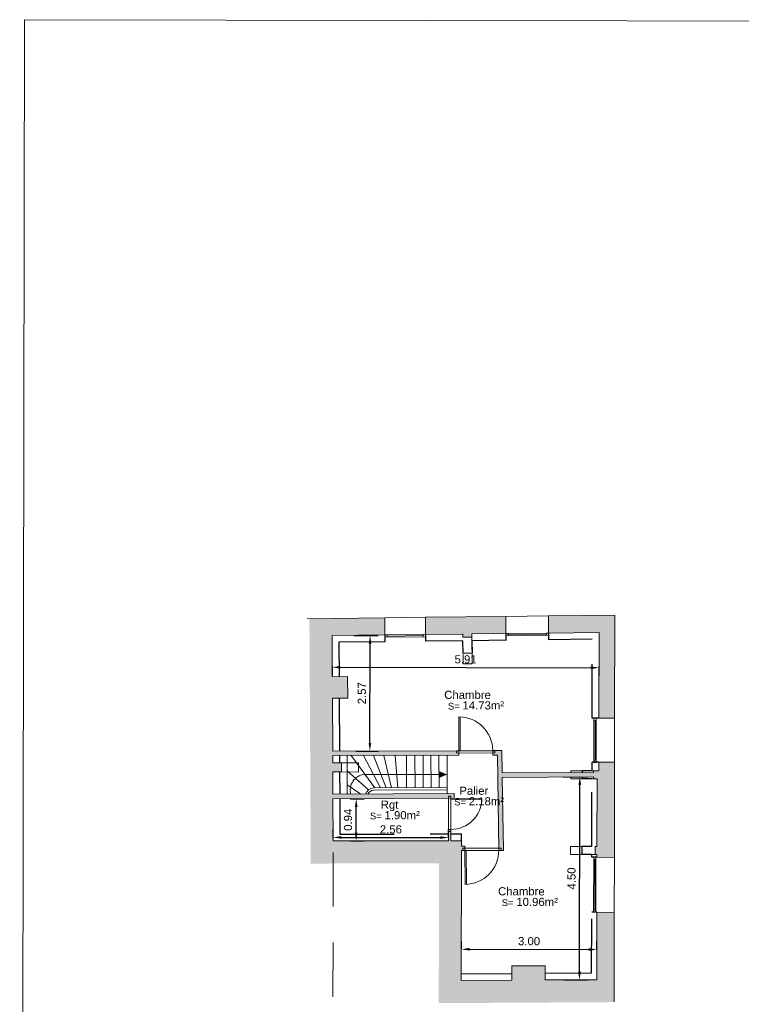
# Model space of a CAD drawing. Header units: metres. Extents: x -40 to 52, y -191 to 168.
# Tile 22 of 32: x -39 to -23, y -14 to 8. Entities that reach past the tile are written whole.
import ezdxf
from ezdxf.enums import TextEntityAlignment as Align

# ---------------------------------------------------------------- set-up
doc = ezdxf.new("R2010")
doc.units = ezdxf.units.M
doc.header["$LTSCALE"] = 2
doc.linetypes.add('CACHE', pattern=[0.375, 0.25, -0.125])
doc.linetypes.add('Chemin', pattern=[0.5, 0.3, -0.2])
doc.layers.add('-180CM', color=11, linetype='Chemin')
for name, color, linetype, lineweight in [('Cotation', 8, 'Continuous', 13), ('Escalier', 8, 'Continuous', 18), ('Etiq_Affectation', 7, 'Continuous', 18), ('Etiq_Surface', 7, 'Continuous', 18), ('Etiquette', 6, 'Continuous', 18), ('Hachures', 8, 'Continuous', 9), ('Menuiserie', 1, 'Continuous', 18), ('Menuiserie_cps', 7, 'Continuous', 18), ('Mur_coupe', 7, 'Continuous', 18), ('Mur_projeté', 8, 'CACHE', 13), ('Mur_vu', 8, 'Continuous', 18)]:
    doc.layers.add(name, color=color, linetype=linetype, lineweight=lineweight)
for name, color, linetype, lineweight, plot in [('Etiq_Adresse', 6, 'Continuous', 18, False), ('Etiq_Mesure_ou_non', 6, 'Continuous', 18, False), ('Etiq_Num_appart', 6, 'Continuous', 18, False), ('Etiq_Num_lot', 6, 'Continuous', 18, False), ('Etiq_Typologie', 6, 'Continuous', 18, False), ('Menuiserie_seuil', 8, 'Continuous', 18, False)]:
    doc.layers.add(name, color=color, linetype=linetype, lineweight=lineweight, plot=plot)
doc.styles.get("Standard").update_dxf_attribs({"font": 'arial.ttf'})
doc.dimstyles.get("Standard").update_dxf_attribs({"dimtxt": 0.18, "dimasz": 0.18, "dimexe": 0.18, "dimexo": 0.0625, "dimgap": 0.09, "dimtad": 1, "dimzin": 0, "dimdsep": 46, "dimtxsty": 'Standard', "dimcen": 0.09, "dimadec": 0, "dimazin": 0, "dimtfac": 1, "dimtdec": 4, "dimtofl": 0, "dimtmove": 0, "dimatfit": 3, "dimfxl": 0, "dimtolj": 1, "dimtzin": 0, "dimarcsym": 0})

# ---------------------------------------------------------------- blocks, each defined once
blk = doc.blocks.new('Fenetre_98')
blk.add_lwpolyline([(0.05, 0.05), (0.05, 0), (0, 0), (0, 0.05), (0.98, 0.05), (0.98, 0), (0.93, 0), (0.93, 0.05), (0.93, 0.025), (0.05, 0.025), (0.05, 0), (0.93, 0)])
blk = doc.blocks.new('Fenetre_90')
blk.add_lwpolyline([(0.05, 0.05), (0.05, 0), (0, 0), (0, 0.05), (0.9, 0.05), (0.9, 0), (0.85, 0), (0.85, 0.05), (0.85, 0.025), (0.05, 0.025), (0.05, 0), (0.85, 0)])
blk = doc.blocks.new('Fenetre_95')
blk.add_lwpolyline([(0.05, 0.05), (0.05, 0), (0, 0), (0, 0.05), (0.95, 0.05), (0.95, 0), (0.9, 0), (0.9, 0.05), (0.9, 0.025), (0.05, 0.025), (0.05, 0), (0.9, 0)])
blk = doc.blocks.new('Fenetre_122')
blk.add_lwpolyline([(0.05, 0.05), (0.05, 0), (0, 0), (0, 0.05), (1.22, 0.05), (1.22, 0), (1.17, 0), (1.17, 0.05), (1.17, 0.025), (0.05, 0.025), (0.05, 0), (1.17, 0)])
blk = doc.blocks.new('Porte_Simple_Droite_75')
at = {"layer": 'Menuiserie_cps', "color": 1, "lineweight": 9}
for points in [[(0, 0), (0, 0.75)], [(0.03, 0.75), (0.03, 0), (0, 0)]]:
    blk.add_lwpolyline(points, dxfattribs=at)
at = {"layer": 'Menuiserie_cps', "lineweight": 9}
blk.add_arc((0, 0), 0.75, 0, 90, dxfattribs=at)
at = {"layer": 'Menuiserie_seuil'}
blk.add_lwpolyline([(-0.05, 0), (0.8, 0), (0.8, -0.05), (-0.05, -0.05)], close=True, dxfattribs=at)
blk = doc.blocks.new('Porte_Simple_Droite_69')
at = {"layer": 'Menuiserie_cps', "color": 1, "lineweight": 9}
for points in [[(0, 0), (0, 0.69)], [(0.03, 0.69), (0.03, 0), (0, 0)]]:
    blk.add_lwpolyline(points, dxfattribs=at)
at = {"layer": 'Menuiserie_cps', "lineweight": 9}
blk.add_arc((0, 0), 0.69, 0, 90, dxfattribs=at)
at = {"layer": 'Menuiserie_seuil'}
blk.add_lwpolyline([(-0.05, 0), (0.74, 0), (0.74, -0.05), (-0.05, -0.05)], close=True, dxfattribs=at)
blk = doc.blocks.new('Etiquette_Copro')
at = {"layer": 'Etiq_Adresse'}
blk.add_attdef('ADRESSE', text='', height=0.16, rotation=360, dxfattribs=at).set_placement((0.003, -0.655), align=Align.CENTER)
at = {"layer": 'Etiq_Affectation'}
blk.add_attdef('AFFECTATION', text='', height=0.16, rotation=360, dxfattribs=at).set_placement((0, 0), align=Align.CENTER)
at = {"layer": 'Etiq_Mesure_ou_non'}
blk.add_attdef('MESURE', text='', height=0.16, rotation=360, dxfattribs=at).set_placement((0, 0.686), align=Align.CENTER)
at = {"layer": 'Etiq_Num_appart'}
blk.add_attdef('NUMERO_APPARTEMENT', text='', height=0.16, rotation=360, dxfattribs=at).set_placement((0.003, -0.455), align=Align.CENTER)
at = {"layer": 'Etiq_Num_lot', "width": 0.7}
blk.add_attdef('NUMERO_LOT', text='', height=0.4, rotation=360, dxfattribs=at).set_placement((0, 0.227), align=Align.CENTER)
at = {"layer": 'Etiq_Surface'}
blk.add_text('S=', height=0.15, rotation=360, dxfattribs=at).set_placement((-0.435, -0.237))
blk.add_attdef('SURFACE', text='', height=0.15, rotation=360, dxfattribs=at).set_placement((-0.112, -0.287), align=Align.BOTTOM_LEFT)
at = {"layer": 'Etiq_Typologie'}
blk.add_attdef('TYPOLOGIE', text='', height=0.16, rotation=360, dxfattribs=at).set_placement((0.003, -0.855), align=Align.CENTER)
blk = doc.blocks.new('*D185')
at = {"layer": 'Cotation', "color": 0, "linetype": 'ByBlock', "lineweight": -2, "transparency": 16777216}
for p, q in [((-29.586, -12.568), (-29.586, -12.397)), ((-26.586, -12.575), (-26.586, -12.402)), ((-29.406, -12.577), (-26.766, -12.582))]:
    blk.add_line(p, q, dxfattribs=at)
at = {"layer": 'Cotation', "color": 0, "transparency": 16777216}
for points in [[(-29.406, -12.547), (-29.406, -12.607), (-29.586, -12.577)], [(-26.766, -12.552), (-26.766, -12.612), (-26.586, -12.582)]]:
    blk.add_solid(points, dxfattribs=at)
at = {"layer": 'Defpoints', "color": 0, "transparency": 16777216}
for p in [(-29.586, -12.631), (-26.586, -12.582), (-26.586, -12.638)]:
    blk.add_point(p, dxfattribs=at)
at = {"layer": 'Cotation', "color": 11, "transparency": 16777216, "insert": (-28.086, -12.399), "char_height": 0.18, "attachment_point": 5, "rotation": 359.9026}
blk.add_mtext('\\A1;3.00', dxfattribs=at)
blk = doc.blocks.new('*D186')
at = {"layer": 'Cotation', "color": 0, "linetype": 'ByBlock', "lineweight": -2, "transparency": 16777216}
for p, q in [((-27.327, -8.756), (-26.781, -8.757)), ((-26.968, -13.077), (-26.961, -8.937)), ((-27.302, -13.257), (-26.789, -13.258))]:
    blk.add_line(p, q, dxfattribs=at)
at = {"layer": 'Cotation', "color": 0, "transparency": 16777216}
for points in [[(-26.991, -8.937), (-26.931, -8.937), (-26.961, -8.757)], [(-26.998, -13.077), (-26.938, -13.077), (-26.969, -13.257)]]:
    blk.add_solid(points, dxfattribs=at)
at = {"layer": 'Defpoints', "color": 0, "transparency": 16777216}
for p in [(-27.389, -8.756), (-26.961, -8.757), (-27.365, -13.257)]:
    blk.add_point(p, dxfattribs=at)
at = {"layer": 'Cotation', "color": 11, "transparency": 16777216, "insert": (-27.145, -11.007), "char_height": 0.18, "attachment_point": 5, "rotation": 89.9026}
blk.add_mtext('\\A1;4.50', dxfattribs=at)
blk = doc.blocks.new('*D187')
at = {"layer": 'Cotation', "color": 0, "linetype": 'ByBlock', "lineweight": -2, "transparency": 16777216}
for p, q in [((-31.962, -5.615), (-31.431, -5.616)), ((-31.615, -8.002), (-31.611, -5.796)), ((-31.93, -8.181), (-31.435, -8.182))]:
    blk.add_line(p, q, dxfattribs=at)
at = {"layer": 'Cotation', "color": 0, "transparency": 16777216}
for points in [[(-31.641, -5.796), (-31.581, -5.796), (-31.611, -5.616)], [(-31.645, -8.002), (-31.585, -8.002), (-31.615, -8.182)]]:
    blk.add_solid(points, dxfattribs=at)
at = {"layer": 'Defpoints', "color": 0, "transparency": 16777216}
for p in [(-32.024, -5.615), (-31.611, -5.616), (-31.993, -8.181)]:
    blk.add_point(p, dxfattribs=at)
at = {"layer": 'Cotation', "color": 11, "transparency": 16777216, "insert": (-31.793, -6.899), "char_height": 0.18, "attachment_point": 5, "rotation": 89.9026}
blk.add_mtext('\\A1;2.57', dxfattribs=at)
blk = doc.blocks.new('*D188')
at = {"layer": 'Cotation', "color": 0, "linetype": 'ByBlock', "lineweight": -2, "transparency": 16777216}
for p, q in [((-32.451, -6.296), (-32.451, -6.503)), ((-32.271, -6.323), (-26.717, -6.333)), ((-26.537, -6.306), (-26.537, -6.513))]:
    blk.add_line(p, q, dxfattribs=at)
at = {"layer": 'Cotation', "color": 0, "transparency": 16777216}
for points in [[(-32.271, -6.293), (-32.271, -6.353), (-32.451, -6.323)], [(-26.717, -6.303), (-26.717, -6.363), (-26.537, -6.333)]]:
    blk.add_solid(points, dxfattribs=at)
at = {"layer": 'Defpoints', "color": 0, "transparency": 16777216}
for p in [(-32.45, -6.233), (-26.537, -6.243), (-26.537, -6.333)]:
    blk.add_point(p, dxfattribs=at)
at = {"layer": 'Cotation', "color": 11, "transparency": 16777216, "insert": (-29.493, -6.148), "char_height": 0.18, "attachment_point": 5, "rotation": 359.9026}
blk.add_mtext('\\A1;5.91', dxfattribs=at)
blk = doc.blocks.new('*D189')
at = {"layer": 'Cotation', "color": 0, "linetype": 'ByBlock', "lineweight": -2, "transparency": 16777216}
for p, q in [((-32.05, -9.239), (-31.739, -9.239)), ((-31.92, -9.994), (-31.919, -9.419)), ((-32.045, -10.174), (-31.74, -10.175))]:
    blk.add_line(p, q, dxfattribs=at)
at = {"layer": 'Cotation', "color": 0, "transparency": 16777216}
for points in [[(-31.949, -9.419), (-31.889, -9.419), (-31.919, -9.239)], [(-31.95, -9.994), (-31.89, -9.994), (-31.92, -10.174)]]:
    blk.add_solid(points, dxfattribs=at)
at = {"layer": 'Defpoints', "color": 0, "transparency": 16777216}
for p in [(-32.113, -9.239), (-31.919, -9.239), (-32.107, -10.174)]:
    blk.add_point(p, dxfattribs=at)
at = {"layer": 'Cotation', "color": 11, "transparency": 16777216, "insert": (-32.1, -9.706), "char_height": 0.18, "attachment_point": 5, "rotation": 89.9026}
blk.add_mtext('\\A1;0.94', dxfattribs=at)
blk = doc.blocks.new('*D190')
at = {"layer": 'Cotation', "color": 0, "linetype": 'ByBlock', "lineweight": -2, "transparency": 16777216}
for p, q in [((-32.428, -10.112), (-32.428, -9.916)), ((-29.872, -10.107), (-29.872, -9.921)), ((-32.248, -10.097), (-30.052, -10.1))]:
    blk.add_line(p, q, dxfattribs=at)
at = {"layer": 'Cotation', "color": 0, "transparency": 16777216}
for points in [[(-32.248, -10.067), (-32.248, -10.127), (-32.428, -10.096)], [(-30.052, -10.07), (-30.052, -10.13), (-29.872, -10.101)]]:
    blk.add_solid(points, dxfattribs=at)
at = {"layer": 'Defpoints', "color": 0, "transparency": 16777216}
for p in [(-32.428, -10.175), (-29.872, -10.101), (-29.872, -10.169)]:
    blk.add_point(p, dxfattribs=at)
at = {"layer": 'Cotation', "color": 11, "transparency": 16777216, "insert": (-31.15, -9.919), "char_height": 0.18, "attachment_point": 5, "rotation": 359.9026}
blk.add_mtext('\\A1;2.56', dxfattribs=at)

msp = doc.modelspace()

# ---------------------------------------------------------------- hatches: boundary and pattern name
at = {"layer": 'Hachures'}
h = msp.add_hatch(color=256, dxfattribs=at)
h.dxf.hatch_style = 1
h.paths.add_polyline_path([(-29.583, -10.388), (-29.508, -10.388), (-29.509, -10.288), (-29.582, -10.289), (-29.582, -10.169), (-29.822, -10.169), (-29.822, -9.919), (-29.872, -9.919), (-29.872, -10.169), (-32.428, -10.175), (-32.434, -9.241), (-29.749, -9.225), (-29.749, -9.125), (-32.434, -9.141), (-32.437, -8.645), (-32.247, -8.645), (-32.248, -8.445), (-32.438, -8.445), (-32.439, -8.283), (-29.644, -8.272), (-29.643, -8.173), (-32.44, -8.183), (-32.446, -7.011), (-32.106, -7.009), (-32.109, -6.53), (-32.449, -6.533), (-32.454, -5.62), (-31.284, -5.606), (-31.285, -5.226), (-32.956, -5.245), (-32.925, -10.676), (-30.083, -10.67), (-30.088, -13.772), (-26.199, -13.75), (-26.196, -11.759), (-26.584, -11.758), (-26.587, -13.252), (-27.732, -13.259), (-27.731, -12.944), (-28.472, -12.943), (-28.472, -13.263), (-29.588, -13.269)])
h = msp.add_hatch(color=256, dxfattribs=at)
h.dxf.hatch_style = 1
h.paths.add_polyline_path([(-28.604, -5.195), (-30.385, -5.215), (-30.384, -5.595), (-29.554, -5.586), (-29.553, -5.656), (-29.353, -5.653), (-29.354, -5.583), (-28.603, -5.575)])
h = msp.add_hatch(color=256, dxfattribs=at)
h.dxf.hatch_style = 1
h.paths.add_polyline_path([(-26.185, -5.167), (-27.654, -5.183), (-27.653, -5.563), (-26.535, -5.551), (-26.539, -7.454), (-26.189, -7.454)])
h = msp.add_hatch(color=256, dxfattribs=at)
h.dxf.hatch_style = 1
h.paths.add_polyline_path([(-26.19, -8.429), (-26.54, -8.429), (-26.541, -8.618), (-26.66, -8.618), (-26.66, -8.654), (-28.681, -8.665), (-28.689, -8.17), (-28.889, -8.171), (-28.889, -8.27), (-28.789, -8.269), (-28.758, -10.384), (-28.656, -10.384), (-28.68, -8.765), (-26.66, -8.754), (-26.66, -8.798), (-26.58, -8.798), (-26.582, -10.296), (-26.624, -10.296), (-26.624, -10.476), (-26.583, -10.476), (-26.583, -10.538), (-26.194, -10.539)])

# ---------------------------------------------------------------- linework, layer by layer
at = {"layer": '-180CM', "linetype": 'Chemin', "ltscale": 2, "flags": 128}
for points in [[(-31.284, -5.606), (-31.283, -5.756)], [(-30.384, -5.595), (-30.383, -5.745)], [(-28.603, -5.575), (-28.603, -5.726)], [(-27.653, -5.563), (-27.653, -5.714)], [(-26.685, -5.552), (-26.685, -5.55)], [(-31.283, -5.756), (-32.303, -5.768)], [(-32.303, -5.768), (-32.299, -6.532)], [(-29.552, -5.736), (-30.383, -5.745)], [(-29.352, -5.733), (-29.349, -6.013), (-29.549, -6.016), (-29.552, -5.736)], [(-28.603, -5.725), (-29.352, -5.733)], [(-26.686, -5.702), (-27.653, -5.714)], [(-26.689, -7.453), (-26.686, -5.702)], [(-26.534, -5.701), (-26.536, -5.701)], [(-32.296, -7.011), (-32.29, -8.182)], [(-26.539, -7.454), (-26.689, -7.453)], [(-32.289, -8.282), (-32.288, -8.445)], [(-26.691, -8.618), (-26.691, -8.428)], [(-26.54, -8.429), (-26.691, -8.428)], [(-32.287, -8.645), (-32.284, -9.14)], [(-26.911, -8.618), (-26.911, -8.655)], [(-26.691, -8.618), (-26.911, -8.618)], [(-26.911, -8.755), (-26.911, -8.798)], [(-26.692, -8.798), (-26.911, -8.798)], [(-26.694, -10.295), (-26.691, -8.798)], [(-32.284, -9.24), (-32.279, -10.024)], [(-32.279, -10.024), (-29.872, -10.019)], [(-29.822, -10.019), (-29.583, -10.019)], [(-29.582, -10.169), (-29.582, -10.019)], [(-26.914, -10.295), (-26.914, -10.475)], [(-26.694, -10.295), (-26.914, -10.295)], [(-26.694, -10.475), (-26.914, -10.475)], [(-26.694, -10.538), (-26.694, -10.475)], [(-26.583, -10.538), (-26.694, -10.538)], [(-26.699, -13.103), (-26.697, -11.758)], [(-26.584, -11.758), (-26.697, -11.758)], [(-29.587, -13.12), (-28.472, -13.113)], [(-27.732, -13.109), (-26.699, -13.103)]]:
    msp.add_lwpolyline(points, dxfattribs=at)
at = {"layer": 'Escalier', "flags": 128}
for points in [[(-31.508, -8.999), (-32.027, -8.281)], [(-31.756, -8.28), (-31.377, -8.999)], [(-31.254, -8.998), (-31.536, -8.281)], [(-31.133, -8.998), (-31.306, -8.279)], [(-30.993, -8.997), (-31.054, -8.278)], [(-30.804, -8.997), (-30.807, -8.277)], [(-30.614, -8.996), (-30.617, -8.277)], [(-30.434, -8.995), (-30.437, -8.276)], [(-30.26, -8.995), (-30.264, -8.278)], [(-30.08, -8.994), (-30.084, -8.277)], [(-29.9, -8.993), (-29.904, -8.276)], [(-31.643, -9.04), (-32.119, -8.623)], [(-30.082, -8.702), (-31.747, -8.699)], [(-31.819, -9.137), (-32.118, -8.933)], [(-32.074, -9.139), (-32.116, -9.126)], [(-30.613, -9.132), (-30.613, -9.13)], [(-30.433, -9.131), (-30.433, -9.129)]]:
    msp.add_lwpolyline(points, dxfattribs=at)
msp.add_lwpolyline([(-29.902, -8.701, 0, 0.15, 0), (-30.082, -8.702, 0, 0, 0)], format="xyseb", dxfattribs=at)
at = {"layer": 'Escalier'}
msp.add_arc((-31.699, -9.049), 0.353, 97.8342, 194.6462, dxfattribs=at)
at = {"layer": 'Menuiserie'}
msp.add_lwpolyline([(-39.379, -54.96), (5.171, -55.036), (5.278, 7.964), (-39.272, 8.04)], close=True, dxfattribs=at)
at = {"layer": 'Mur_coupe'}
for p, q in [((-28.889, -8.17), (-28.889, -8.27)), ((-28.789, -8.17), (-28.789, -8.171)), ((-28.789, -8.269), (-28.758, -10.384)), ((-28.689, -8.17), (-28.681, -8.665)), ((-28.68, -8.765), (-28.656, -10.384)), ((-29.509, -10.288), (-29.508, -10.388))]:
    msp.add_line(p, q, dxfattribs=at)
at = {"layer": 'Mur_coupe', "flags": 128}
for points in [[(-33.006, -5.246), (-31.285, -5.226)], [(-31.284, -5.606), (-31.285, -5.226)], [(-30.385, -5.215), (-28.604, -5.195)], [(-30.384, -5.595), (-30.385, -5.215)], [(-28.603, -5.575), (-28.604, -5.195)], [(-27.654, -5.183), (-26.185, -5.167), (-26.189, -7.454)], [(-27.653, -5.563), (-27.654, -5.183)], [(-32.454, -5.62), (-31.284, -5.606)], [(-32.449, -6.533), (-32.454, -5.62)], [(-30.384, -5.595), (-29.554, -5.586)], [(-29.553, -5.656), (-29.554, -5.586)], [(-29.553, -5.656), (-29.353, -5.653)], [(-29.354, -5.583), (-28.603, -5.575)], [(-29.353, -5.653), (-29.354, -5.583)], [(-27.653, -5.563), (-26.535, -5.551)], [(-26.535, -5.551), (-26.539, -7.454)], [(-32.109, -6.53), (-32.449, -6.533)], [(-32.109, -6.53), (-32.106, -7.009)], [(-32.106, -7.009), (-32.446, -7.011)], [(-32.44, -8.183), (-32.446, -7.011)], [(-26.189, -7.454), (-26.539, -7.454)], [(-29.643, -8.173), (-32.44, -8.183)], [(-29.644, -8.272), (-32.439, -8.283)], [(-32.438, -8.445), (-32.439, -8.283)], [(-29.644, -8.272), (-29.643, -8.173)], [(-28.689, -8.17), (-28.889, -8.171)], [(-28.789, -8.269), (-28.889, -8.27)], [(-32.248, -8.445), (-32.438, -8.445)], [(-32.247, -8.645), (-32.248, -8.445)], [(-26.54, -8.429), (-26.541, -8.618)], [(-26.19, -8.429), (-26.54, -8.429)], [(-26.19, -8.429), (-26.194, -10.539)], [(-32.434, -9.141), (-32.437, -8.645)], [(-32.247, -8.645), (-32.437, -8.645)], [(-26.66, -8.654), (-28.681, -8.665)], [(-26.66, -8.618), (-26.66, -8.654)], [(-26.541, -8.618), (-26.66, -8.618)], [(-26.66, -8.754), (-28.68, -8.765)], [(-26.66, -8.754), (-26.66, -8.798)], [(-26.58, -8.798), (-26.66, -8.798)], [(-26.58, -8.798), (-26.582, -10.296)], [(-29.749, -9.125), (-32.434, -9.141)], [(-29.9, -8.993), (-31.531, -8.999)], [(-29.9, -9.043), (-31.529, -9.049)], [(-29.749, -9.125), (-29.749, -9.225)], [(-29.749, -9.225), (-32.434, -9.241)], [(-32.428, -10.175), (-32.434, -9.241)], [(-29.822, -10.169), (-29.822, -9.919), (-29.872, -9.919), (-29.872, -10.169)], [(-29.872, -10.169), (-32.428, -10.175)], [(-29.582, -10.169), (-29.822, -10.169)], [(-29.582, -10.169), (-29.582, -10.289)], [(-29.583, -10.388), (-29.588, -13.269)], [(-29.508, -10.388), (-29.583, -10.388)], [(-29.509, -10.288), (-29.582, -10.289)], [(-28.656, -10.384), (-28.758, -10.384)], [(-28.657, -10.284), (-28.657, -10.284)], [(-26.624, -10.296), (-26.624, -10.476)], [(-26.582, -10.296), (-26.624, -10.296)], [(-26.583, -10.476), (-26.624, -10.476)], [(-26.583, -10.476), (-26.583, -10.538)], [(-26.194, -10.539), (-26.583, -10.538)], [(-26.584, -11.758), (-26.587, -13.252)], [(-26.196, -11.759), (-26.584, -11.758)], [(-26.196, -11.759), (-26.199, -13.743)], [(-28.472, -13.263), (-28.472, -12.943), (-27.731, -12.944)], [(-27.732, -13.259), (-27.731, -12.944)], [(-28.472, -13.263), (-29.588, -13.269)], [(-26.587, -13.252), (-27.732, -13.259)]]:
    msp.add_lwpolyline(points, dxfattribs=at)
for points in [[(-31.716, -9.137, -0.297563), (-31.531, -8.999, -0.297563)], [(-31.661, -9.136, -0.262949), (-31.529, -9.049)]]:
    msp.add_lwpolyline(points, format="xyb", dxfattribs=at)
at = {"layer": 'Mur_coupe', "linetype": 'Chemin', "ltscale": 2, "flags": 128}
msp.add_lwpolyline([(-32.36, -31.629), (-32.375, -28.935), (-32.439, -17.376), (-32.428, -10.175)], dxfattribs=at)
at = {"layer": 'Mur_projeté', "ltscale": 2, "flags": 128}
for points in [[(-29.353, -5.653), (-29.346, -6.247), (-29.546, -6.247), (-29.553, -5.656)], [(-32.248, -8.445), (-31.868, -8.446), (-31.869, -8.646), (-32.247, -8.645)], [(-27.161, -8.657), (-27.161, -8.617), (-26.621, -8.618)], [(-26.621, -8.798), (-27.161, -8.797), (-27.161, -8.757)], [(-26.624, -10.476), (-27.164, -10.475), (-27.164, -10.295), (-26.624, -10.296)]]:
    msp.add_lwpolyline(points, dxfattribs=at)
at = {"layer": 'Mur_vu', "flags": 128}
for points in [[(-30.385, -5.215), (-31.285, -5.226)], [(-28.604, -5.195), (-27.654, -5.183)], [(-29.554, -5.586), (-29.554, -5.583)], [(-26.189, -7.454), (-26.19, -8.429)], [(-32.116, -9.139), (-32.121, -8.281)], [(-29.9, -8.993), (-29.9, -9.126)], [(-26.196, -11.759), (-26.194, -10.539)]]:
    msp.add_lwpolyline(points, dxfattribs=at)

# ---------------------------------------------------------------- block references
at = {"layer": 'Etiquette'}
ref = msp.add_blockref('Etiquette_Copro', (-29.451, -7.025), dxfattribs=dict(at, rotation=359.9025560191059))
ref.add_attrib('AFFECTATION', 'Chambre', dxfattribs={"layer": 'Etiq_Affectation', "height": 0.18, "rotation": 359.9026}).set_placement((-29.451, -7.025), align=Align.CENTER)
ref.add_attrib('SURFACE', '14.73m²', dxfattribs={"layer": 'Etiq_Surface', "height": 0.18, "rotation": 359.9026}).set_placement((-29.563, -7.312), align=Align.BOTTOM_LEFT)
ref = msp.add_blockref('Etiquette_Copro', (-29.311, -9.151), dxfattribs=dict(at, rotation=359.9025560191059))
ref.add_attrib('AFFECTATION', 'Palier', dxfattribs={"layer": 'Etiq_Affectation', "height": 0.18, "rotation": 359.9026}).set_placement((-29.311, -9.151), align=Align.CENTER)
ref.add_attrib('SURFACE', '2.18m²', dxfattribs={"layer": 'Etiq_Surface', "height": 0.18, "rotation": 359.9026}).set_placement((-29.423, -9.438), align=Align.BOTTOM_LEFT)
ref = msp.add_blockref('Etiquette_Copro', (-31.179, -9.46), dxfattribs=dict(at, rotation=359.9025560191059))
ref.add_attrib('AFFECTATION', 'Rgt', dxfattribs={"layer": 'Etiq_Affectation', "height": 0.18, "rotation": 359.9026}).set_placement((-31.179, -9.46), align=Align.CENTER)
ref.add_attrib('SURFACE', '1.90m²', dxfattribs={"layer": 'Etiq_Surface', "height": 0.18, "rotation": 359.9026}).set_placement((-31.291, -9.747), align=Align.BOTTOM_LEFT)
ref = msp.add_blockref('Etiquette_Copro', (-28.257, -11.382), dxfattribs=dict(at, rotation=359.9025560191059))
ref.add_attrib('AFFECTATION', 'Chambre', dxfattribs={"layer": 'Etiq_Affectation', "height": 0.18, "rotation": 359.9026}).set_placement((-28.257, -11.382), align=Align.CENTER)
ref.add_attrib('SURFACE', '10.96m²', dxfattribs={"layer": 'Etiq_Surface', "height": 0.18, "rotation": 359.9026}).set_placement((-28.369, -11.67), align=Align.BOTTOM_LEFT)
at = {"layer": 'Menuiserie'}
for name, p, rotation in [('Fenetre_90', (-30.384, -5.595), 180.6672776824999), ('Fenetre_95', (-27.653, -5.563), 180.7176442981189), ('Porte_Simple_Droite_75', (-29.643, -8.173), 359.9025560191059), ('Fenetre_98', (-26.647, -7.453), 269.9025560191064), ('Porte_Simple_Droite_69', (-29.821, -9.229), 269.9025560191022), ('Fenetre_122', (-26.605, -11.758), 89.90255601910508)]:
    msp.add_blockref(name, p, dxfattribs=dict(at, rotation=rotation))
at = {"layer": 'Menuiserie', "xscale": -1, "rotation": 180.3109504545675}
msp.add_blockref('Porte_Simple_Droite_75', (-29.508, -10.388), dxfattribs=at)

# ---------------------------------------------------------------- dimensions: what is measured, and where the dimension line sits
at = {"layer": 'Cotation'}
for base, p1, p2, angle, picture, middle in [((-31.611, -5.616), (-31.993, -8.181), (-32.024, -5.615), 89.9026, '*D187', (-31.793, -6.899)), ((-26.537, -6.333), (-32.45, -6.233), (-26.537, -6.243), 359.9026, '*D188', (-29.493, -6.148)), ((-26.961, -8.757), (-27.365, -13.257), (-27.389, -8.756), 89.9026, '*D186', (-27.145, -11.007)), ((-31.9188, -9.2391), (-32.1074, -10.1741), (-32.1126, -9.2388), 89.9026, '*D189', (-32.0995, -9.7064)), ((-29.872, -10.101), (-32.428, -10.175), (-29.872, -10.169), 359.9026, '*D190', (-31.15, -9.919)), ((-26.586, -12.582), (-29.586, -12.631), (-26.586, -12.638), 359.9026, '*D185', (-28.086, -12.399))]:
    dim = msp.add_linear_dim(base=base, p1=p1, p2=p2, angle=angle, dimstyle='Standard', override={"dimpost": '<>', "dimclrt": 11, "dimfxl": 5}, dxfattribs=at)
    dim.commit()
    dim.dimension.update_dxf_attribs({"geometry": picture, "text_midpoint": middle})

doc.saveas('drawing.dxf')
